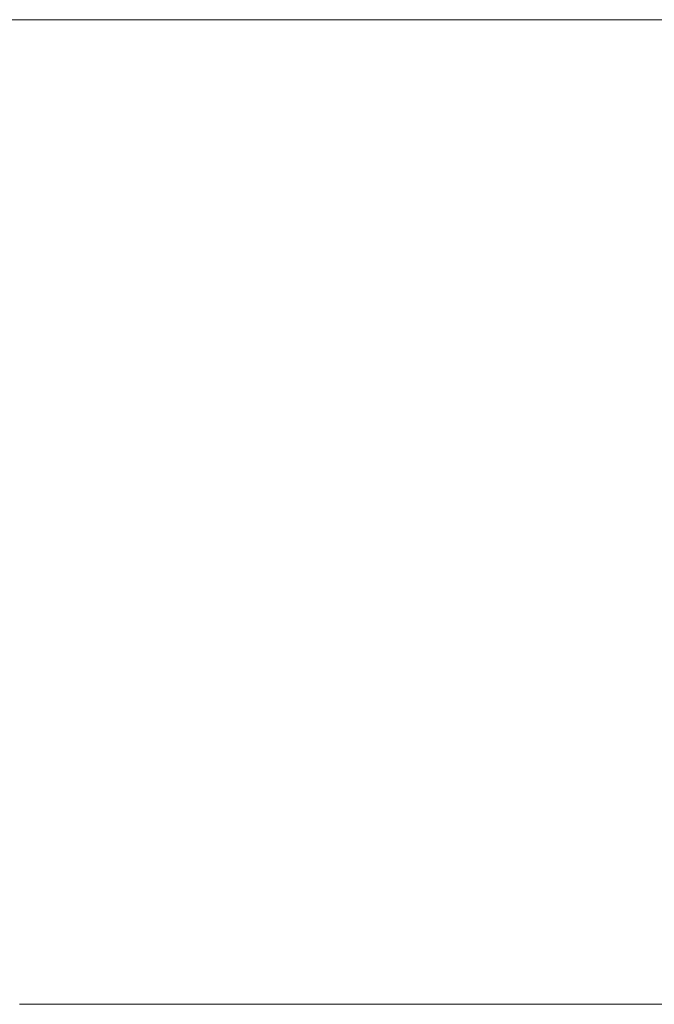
# Model space of a CAD drawing. Header units: centimetres. Extents: x -35.4 to 36.6, y -19.9 to 18.9.
# Tile 38 of 256: x -23.4 to -19.6, y 12.9 to 18.9. Entities that reach past the tile are written whole.
import ezdxf

# ---------------------------------------------------------------- set-up
doc = ezdxf.new("R2010")
doc.units = ezdxf.units.CM
doc.header["$LTSCALE"] = 2.54
doc.layers.add('Lucido design-1', color=7, linetype='Continuous')

# ---------------------------------------------------------------- blocks, each defined once
blk = doc.blocks.new('Gruppo-1')
at = {"color": 92, "linetype": 'Continuous', "lineweight": 9}
for points, invisible_edges in [([(-23.42, 12.9, 0), (0.6305, 18.9, 0), (-35.42, 18.9, 0), (-23.42, 12.9, 0)], 13), ([(-23.4231, 12.9, 0), (-23.42, 12.9, 0), (-35.42, 18.9, 0), (-23.4231, 12.9, 0)], 14), ([(-23.42, 12.9, -1.2), (0.6305, 18.9, -1.2), (-35.42, 18.9, -1.2), (-23.42, 12.9, -1.2)], 13), ([(-23.4231, 12.9, -1.2), (-23.42, 12.9, -1.2), (-35.42, 18.9, -1.2), (-23.4231, 12.9, -1.2)], 14), ([(-23.42, 12.9, 0), (0.6305, 12.9, 0), (0.6305, 18.9, 0), (-23.42, 12.9, 0)], 12), ([(-23.42, 12.9, -1.2), (0.6305, 12.9, -1.2), (0.6305, 18.9, -1.2), (-23.42, 12.9, -1.2)], 12)]:
    blk.add_3dface(points, dxfattribs=dict(at, invisible_edges=invisible_edges))
for points in [[(-35.42, 18.9, -1.2), (-35.42, 18.9, 0), (0.6305, 18.9, 0), (0.6305, 18.9, -1.2)], [(-23.42, 12.9, -1.2), (-23.42, 12.9, 0), (-23.4231, 12.9, 0), (-23.4231, 12.9, -1.2)], [(0.6305, 12.9, -1.2), (0.6305, 12.9, 0), (-23.42, 12.9, 0), (-23.42, 12.9, -1.2)]]:
    blk.add_3dface(points, dxfattribs=at)

msp = doc.modelspace()

# ---------------------------------------------------------------- block references
at = {"layer": 'Lucido design-1', "color": 7}
msp.add_blockref('Gruppo-1', (0, 0), dxfattribs=at)

doc.saveas('drawing.dxf')
